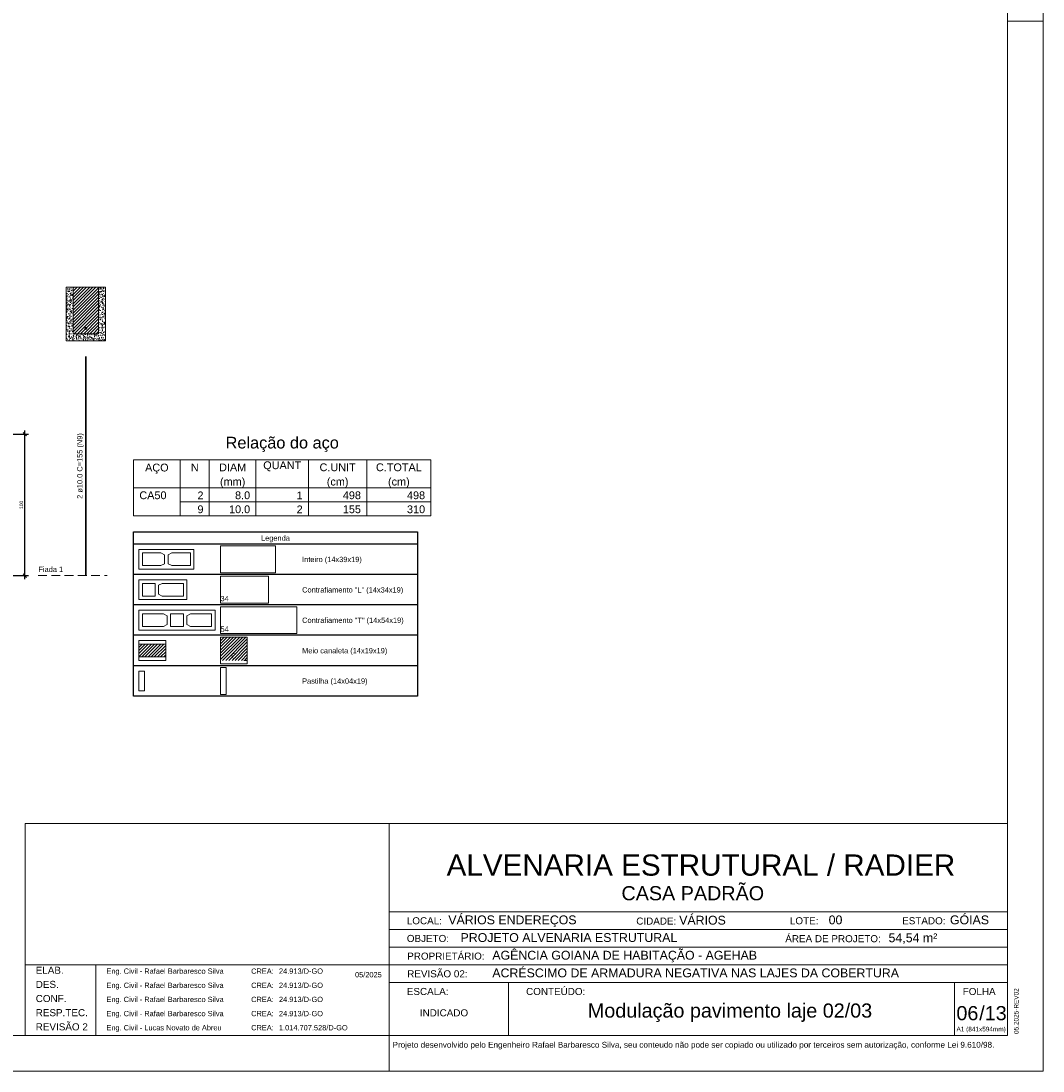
# Model space of a CAD drawing. Header units: millimetres. Extents: x 337 to 624, y -381 to -65.
# Tile 131 of 139: x 497 to 526, y -124 to -95. Entities that reach past the tile are written whole.
import ezdxf
from ezdxf.enums import TextEntityAlignment as Align

# ---------------------------------------------------------------- set-up
doc = ezdxf.new("R2010")
doc.units = ezdxf.units.MM
doc.header["$MEASUREMENT"] = 0
doc.linetypes.add('Dashed2', pattern=[0.375, 0.25, -0.125])
doc.linetypes.add('DOT', pattern=[6.35, 0, -6.35])
doc.layers.get('0').update_dxf_attribs({"lineweight": 5})
for name, color, linetype, lineweight in [('Armadura', 7, 'Continuous', 30), ('Armaduras em corte', 14, 'Continuous', 0), ('Cotas', 7, 'Continuous', 5), ('Descrição da armadura', 7, 'Continuous', 5), ('DI-Tabelas', 7, 'Continuous', 25), ('PA-Graute', 8, 'Continuous', 0), ('PA-Piso', 7, 'Continuous', 20), ('PE-Contrafiamento L', 1, 'Continuous', 13), ('PE-Contrafiamento T', 1, 'Continuous', 5), ('PE-Inteiro', 7, 'Continuous', 5), ('PE-Meio canaleta', 5, 'Continuous', 5), ('PE-Paredes', 1, 'Continuous', 5), ('PE-Pastilha', 3, 'Continuous', 5), ('PRANCHA 01', 7, 'Continuous', 20), ('Relação do aço', 7, 'Continuous', 0)]:
    doc.layers.add(name, color=color, linetype=linetype, lineweight=lineweight)
doc.layers.add('PDF_Text', color=7, linetype='Continuous')
doc.styles.add('Arial', font='arial.ttf')
doc.styles.add('PDF Arial', font='arial.ttf')
doc.dimstyles.new('UM_25.000000', dxfattribs={"dimtxt": 0.18, "dimasz": 0.1, "dimexe": 0.1, "dimexo": 0.2, "dimgap": 0, "dimtad": 1, "dimtih": 1, "dimtoh": 1, "dimdec": 1, "dimlfac": 25, "dimzin": 0, "dimdsep": 46, "dimtxsty": 'Standard', "dimcen": 0.09, "dimdle": 0.1, "dimadec": 1, "dimazin": 2, "dimtfac": 1, "dimtdec": 4, "dimtofl": 0, "dimtmove": 0, "dimatfit": 3, "dimfxl": 1, "dimtolj": 1, "dimarcsym": 0})
pattern_1 = [(45, (507.42507, -278.56047), (-0.044194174, 0.044194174), [])]

# ---------------------------------------------------------------- blocks, each defined once
blk = doc.blocks.new('Carimbo_Rafael_2022')
at = {"color": 0}
for p, q in [((524.018, -54.927), (551.818, -54.927)), ((524.018, -60.927), (551.818, -60.927))]:
    blk.add_line(p, q, dxfattribs=at)
for p, q in [((524.018, -54.927), (524.018, -60.927)), ((524.018, -54.927), (524.018, -60.927)), ((534.318, -54.927), (534.318, -60.927)), ((534.318, -54.927), (534.318, -60.927)), ((551.818, -54.927), (551.818, -60.927)), ((534.318, -57.427), (551.818, -57.427)), ((534.318, -57.927), (551.818, -57.927)), ((534.318, -58.427), (551.818, -58.427)), ((524.018, -58.927), (534.318, -58.927)), ((526.018, -58.927), (526.018, -60.927)), ((534.318, -58.927), (551.818, -58.927)), ((534.318, -59.427), (551.818, -59.427)), ((537.692, -59.427), (537.692, -60.927)), ((550.318, -59.427), (550.318, -60.927))]:
    blk.add_line(p, q)
at = {"color": 152, "true_color": 0x0063c7, "style": 'Arial'}
for s, height, p in [('ALVENARIA ESTRUTURAL / RADIER', 0.6, (535.944, -56.402)), ('CASA PADRÃO', 0.4, (540.891, -57.098)), ('VÁRIOS ENDEREÇOS', 0.25, (535.992, -57.777)), ('VÁRIOS', 0.25, (542.524, -57.786)), ('00', 0.25, (546.753, -57.777)), ('GÓIAS', 0.25, (550.185, -57.777)), ('PROJETO ALVENARIA ESTRUTURAL', 0.25, (536.338, -58.277)), ('54,54 m²', 0.25, (548.448, -58.284)), ('AGÊNCIA GOIANA DE HABITAÇÃO - AGEHAB', 0.25, (537.237, -58.777)), ('ACRÉSCIMO DE ARMADURA NEGATIVA NAS LAJES DA COBERTURA', 0.25, (537.237, -59.277)), ('INDICADO', 0.2, (535.187, -60.381)), ('/13', 0.4, (551.013, -60.49))]:
    blk.add_text(s, height=height, dxfattribs=at).set_placement(p)
at = {"style": 'Arial'}
for s, height, p in [('LOCAL:', 0.2, (534.818, -57.777)), ('CIDADE:', 0.2, (541.31, -57.786)), ('LOTE:', 0.2, (545.656, -57.777)), ('ESTADO:', 0.2, (548.833, -57.777)), ('OBJETO:', 0.2, (534.818, -58.277)), ('ÁREA DE PROJETO:', 0.2, (545.526, -58.284)), ('PROPRIETÁRIO:', 0.2, (534.829, -58.777)), ('ELAB.', 0.2, (524.318, -59.177)), ('Eng. Civil - Rafael Barbaresco Silva', 0.15, (526.318, -59.177)), ('CREA:', 0.15, (530.414, -59.177)), ('24.913/D-GO', 0.15, (531.2, -59.177)), ('REVISÃO 02:', 0.2, (534.829, -59.277)), ('DES.', 0.2, (524.318, -59.577)), ('05/2025', 0.15, (533.352, -59.277)), ('Eng. Civil - Rafael Barbaresco Silva', 0.15, (526.318, -59.577)), ('CREA:', 0.15, (530.414, -59.577)), ('24.913/D-GO', 0.15, (531.2, -59.577)), ('ESCALA:', 0.2, (534.818, -59.777)), ('CONTEÚDO:', 0.2, (538.192, -59.777)), (' FOLHA', 0.2, (550.468, -59.777)), ('CONF.', 0.2, (524.318, -59.977)), ('Eng. Civil - Rafael Barbaresco Silva', 0.15, (526.318, -59.977)), ('CREA:', 0.15, (530.414, -59.977)), ('24.913/D-GO', 0.15, (531.2, -59.977)), ('RESP.TEC.', 0.2, (524.318, -60.377)), ('Eng. Civil - Rafael Barbaresco Silva', 0.15, (526.318, -60.377)), ('CREA:', 0.15, (530.414, -60.377)), ('24.913/D-GO', 0.15, (531.2, -60.377)), ('REVISÃO 2', 0.2, (524.318, -60.777)), ('Eng. Civil - Lucas Novato de Abreu', 0.15, (526.318, -60.777)), ('CREA:', 0.15, (530.414, -60.777)), ('1.014.707.528/D-GO', 0.15, (531.2, -60.777))]:
    blk.add_text(s, height=height, dxfattribs=at).set_placement(p)
at = {"layer": 'PDF_Text', "insert": (552.128, -60.879), "char_height": 0.13, "attachment_point": 7, "rotation": 90, "line_spacing_factor": 0.76943, "style": 'PDF Arial'}
blk.add_mtext('05.2025-REV02', dxfattribs=at)
at = {"layer": 'PDF_Text', "insert": (550.371, -60.845), "char_height": 0.13, "attachment_point": 7, "line_spacing_factor": 0.76943, "style": 'PDF Arial'}
blk.add_mtext('A1 (841x594mm)', dxfattribs=at)
at = {"layer": 'PDF_Text', "insert": (534.414, -61.318), "char_height": 0.165, "attachment_point": 7, "style": 'PDF Arial'}
blk.add_mtext('Projeto desenvolvido pelo Engenheiro Rafael Barbaresco Silva, seu conteudo não pode ser copiado ou utilizado por terceiros sem autorização, conforme Lei 9.610/98.', dxfattribs=at)
blk = doc.blocks.new('_Oblique')
at = {"color": 0, "linetype": 'ByBlock', "lineweight": -2}
blk.add_line((-0.5, -0.5), (0.5, 0.5), dxfattribs=at)
blk = doc.blocks.new('*D289')
at = {"layer": 'Cotas', "color": 0, "lineweight": -2, "transparency": 16777216}
for p, q in [((495.78, -106.455), (497.045, -106.455)), ((496.945, -110.555), (496.945, -106.355)), ((495.78, -110.455), (497.045, -110.455))]:
    blk.add_line(p, q, dxfattribs=at)
at = {"layer": 'Defpoints', "color": 0, "transparency": 16777216}
for p in [(495.68, -106.455), (496.945, -106.455), (495.68, -110.455)]:
    blk.add_point(p, dxfattribs=at)
at = {"layer": 'Cotas', "color": 0, "lineweight": -2, "transparency": 16777216, "xscale": 0.1, "yscale": 0.1, "zscale": 0.1}
for p, rotation in [((496.945, -106.455), 90), ((496.945, -110.455), 270)]:
    blk.add_blockref('_Oblique', p, dxfattribs=dict(at, rotation=rotation))
at = {"layer": 'Cotas', "transparency": 16777216, "insert": (496.845, -108.455), "char_height": 0.1, "attachment_point": 5, "rotation": 90, "style": 'Arial'}
blk.add_mtext('\\A1;100', dxfattribs=at)

msp = doc.modelspace()

# ---------------------------------------------------------------- hatches: boundary and pattern name
at = {"layer": 'Armaduras em corte', "linetype": 'Continuous'}
msp.add_hatch(color=14, dxfattribs=at).paths.add_polyline_path([(498.7025, -103.4633), (498.7023, -103.4605), (498.702, -103.4578), (498.7014, -103.455), (498.7005, -103.4524), (498.6995, -103.4498), (498.6982, -103.4473), (498.6967, -103.445), (498.695, -103.4427), (498.6931, -103.4407), (498.691, -103.4388), (498.6888, -103.4371), (498.6865, -103.4356), (498.684, -103.4343), (498.6814, -103.4332), (498.6788, -103.4324), (498.676, -103.4318), (498.6733, -103.4314), (498.6705, -103.4313), (498.6677, -103.4314), (498.6649, -103.4318), (498.6622, -103.4324), (498.6595, -103.4332), (498.6569, -103.4343), (498.6545, -103.4356), (498.6521, -103.4371), (498.6499, -103.4388), (498.6478, -103.4407), (498.646, -103.4427), (498.6443, -103.445), (498.6428, -103.4473), (498.6415, -103.4498), (498.6404, -103.4524), (498.6396, -103.455), (498.639, -103.4578), (498.6386, -103.4605), (498.6385, -103.4633), (498.6386, -103.4661), (498.639, -103.4689), (498.6396, -103.4716), (498.6404, -103.4743), (498.6415, -103.4768), (498.6428, -103.4793), (498.6443, -103.4817), (498.646, -103.4839), (498.6478, -103.4859), (498.6499, -103.4878), (498.6521, -103.4895), (498.6545, -103.491), (498.6569, -103.4923), (498.6595, -103.4934), (498.6622, -103.4942), (498.6649, -103.4948), (498.6677, -103.4952), (498.6705, -103.4953), (498.6733, -103.4952), (498.676, -103.4948), (498.6788, -103.4942), (498.6814, -103.4934), (498.684, -103.4923), (498.6865, -103.491), (498.6888, -103.4895), (498.691, -103.4878), (498.6931, -103.4859), (498.695, -103.4839), (498.6967, -103.4817), (498.6982, -103.4793), (498.6995, -103.4768), (498.7005, -103.4743), (498.7014, -103.4716), (498.702, -103.4689), (498.7023, -103.4661)])
at = {"layer": 'PA-Graute', "linetype": 'Continuous'}
h = msp.add_hatch(dxfattribs=at)
h.set_pattern_fill('ANSI31', color=8, scale=0.5, style=0)
h.set_pattern_definition(pattern_1)
h.paths.add_polyline_path([(498.3105, -103.6153), (499.0305, -103.6153), (499.0305, -102.2953), (498.3105, -102.2953)])
h = msp.add_hatch(dxfattribs=at)
h.set_pattern_fill('ANSI31', color=8, scale=0.5, style=0)
h.set_pattern_definition(pattern_1)
h.paths.add_polyline_path([(502.4805, -112.1943), (503.2405, -112.1943), (503.2405, -112.8543), (502.4805, -112.8543)])
h = msp.add_hatch(dxfattribs=at)
h.set_pattern_fill('ANSI31', color=8, scale=0.5, style=0)
h.set_pattern_definition(pattern_1)
h.paths.add_polyline_path([(500.1705, -112.3943), (500.9305, -112.3943), (500.9305, -112.7543), (500.1705, -112.7543)])
at = {"layer": 'PE-Meio canaleta', "linetype": 'Continuous'}
h = msp.add_hatch(dxfattribs=at)
h.set_pattern_fill('AR-CONC', color=5, scale=0.02, style=0)
h.set_pattern_definition([(50, (507.42507, -278.56047), (0.14345204, -0.01255043), [0.015, -0.165]), (355, (507.42507, -278.56047), (-0.02775027, 0.15043843), [0.012, -0.132]), (100.4514, (507.43702, -278.56151), (0.11570188, 0.13788791), [0.01274804, -0.14022842]), (46.1842, (507.42507, -278.52047), (0.21344821, -0.0331038), [0.0225, -0.2475]), (96.6356, (507.44286, -278.52323), (0.18693254, 0.19482357), [0.01912206, -0.2103426]), (351.1842, (507.42507, -278.52047), (0.1869324, 0.19482372), [0.018, -0.198]), (21, (507.44507, -278.53047), (0.11938141, -0.08052378), [0.015, -0.165]), (326, (507.44507, -278.53047), (0.04866307, 0.14503001), [0.012, -0.132]), (71.4514, (507.45502, -278.53718), (0.16804453, 0.0645061), [0.01274804, -0.14022842]), (37.5, (507.42507, -278.56047), (0.002431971, 0.066578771), [0, -0.1304, 0, -0.134, 0, -0.1325]), (7.5, (507.42507, -278.56047), (0.052613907, 0.078882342), [0, -0.0764, 0, -0.1274, 0, -0.0505]), (327.5, (507.38047, -278.56047), (0.106764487, -0.004510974), [0, -0.05, 0, -0.156, 0, -0.207]), (317.5, (507.36047, -278.56047), (0.116637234, 0.020020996), [0, -0.065, 0, -0.1036, 0, -0.147])])
h.paths.add_polyline_path([(498.1105, -103.8153), (499.2305, -103.8153), (499.2305, -102.2953), (499.0305, -102.2953), (499.0305, -103.6153), (498.3105, -103.6153), (498.3105, -102.2953), (498.1105, -102.2953)])

# ---------------------------------------------------------------- linework, layer by layer
at = {"layer": 'Armadura'}
msp.add_line((498.6705, -110.4553), (498.6705, -104.2553), dxfattribs=at)
at = {"layer": 'Armaduras em corte'}
msp.add_circle((498.6705, -103.4633), 0.032, dxfattribs=at)
at = {"layer": 'DI-Tabelas'}
for p, q in [((500.0205, -109.5643), (500.0205, -109.2153)), ((500.0205, -109.2153), (508.0516, -109.2153)), ((508.0516, -109.2153), (508.0516, -109.5643)), ((508.0516, -109.5643), (500.0205, -109.5643)), ((500.0205, -110.4243), (500.0205, -109.5643)), ((508.0516, -109.5643), (508.0516, -110.4243)), ((502.3305, -110.4243), (500.0205, -110.4243)), ((500.0205, -111.2843), (500.0205, -110.4243)), ((504.6405, -110.4243), (502.3305, -110.4243)), ((508.0516, -110.4243), (504.6405, -110.4243)), ((508.0516, -110.4243), (508.0516, -111.2843)), ((502.3305, -111.2843), (500.0205, -111.2843)), ((500.0205, -112.1443), (500.0205, -111.2843)), ((504.6405, -111.2843), (502.3305, -111.2843)), ((508.0516, -111.2843), (504.6405, -111.2843)), ((508.0516, -111.2843), (508.0516, -112.1443)), ((502.3305, -112.1443), (500.0205, -112.1443)), ((500.0205, -113.0043), (500.0205, -112.1443)), ((504.6405, -112.1443), (502.3305, -112.1443)), ((508.0516, -112.1443), (504.6405, -112.1443)), ((508.0516, -112.1443), (508.0516, -113.0043)), ((502.3305, -113.0043), (500.0205, -113.0043)), ((500.0205, -113.8643), (500.0205, -113.0043)), ((504.6405, -113.0043), (502.3305, -113.0043)), ((508.0516, -113.0043), (504.6405, -113.0043)), ((508.0516, -113.0043), (508.0516, -113.8643)), ((502.3305, -113.8643), (500.0205, -113.8643)), ((504.6405, -113.8643), (502.3305, -113.8643)), ((508.0516, -113.8643), (504.6405, -113.8643))]:
    msp.add_line(p, q, dxfattribs=at)
at = {"layer": 'PA-Piso', "linetype": 'Dashed2'}
msp.add_line((497.3205, -110.4553), (499.2705, -110.4553), dxfattribs=at)
at = {"layer": 'PE-Contrafiamento L', "linetype": 'Continuous'}
for p, q in [((502.4805, -110.4743), (503.8405, -110.4743)), ((502.4805, -111.2343), (502.4805, -110.4743)), ((503.8405, -110.4743), (503.8405, -111.2343)), ((500.1705, -110.5743), (501.5305, -110.5743)), ((500.1705, -111.1343), (500.1705, -110.5743)), ((501.5305, -110.5743), (501.5305, -111.1343)), ((501.5305, -111.1343), (500.1705, -111.1343)), ((503.8405, -111.2343), (502.4805, -111.2343))]:
    msp.add_line(p, q, dxfattribs=at)
at = {"layer": 'PE-Contrafiamento L', "linetype": 'Continuous', "lineweight": 5}
for p, q in [((500.2705, -110.6743), (500.6305, -110.6743)), ((500.2705, -111.0343), (500.2705, -110.6743)), ((500.6305, -110.6743), (500.6305, -111.0343)), ((500.7305, -110.7303), (500.8345, -110.6743)), ((500.7305, -110.9783), (500.7305, -110.7303)), ((500.8345, -110.6743), (501.4305, -110.6743)), ((501.4305, -110.6743), (501.4305, -111.0343)), ((500.6305, -111.0343), (500.2705, -111.0343)), ((500.8345, -111.0343), (500.7305, -110.9783)), ((501.4305, -111.0343), (500.8345, -111.0343))]:
    msp.add_line(p, q, dxfattribs=at)
at = {"layer": 'PE-Contrafiamento T', "linetype": 'Continuous'}
for p, q in [((502.4805, -111.3343), (504.6405, -111.3343)), ((502.4805, -112.0943), (502.4805, -111.3343)), ((504.6405, -111.3343), (504.6405, -112.0943)), ((500.1705, -111.4343), (502.3305, -111.4343)), ((500.1705, -111.9943), (500.1705, -111.4343)), ((502.3305, -111.4343), (502.3305, -111.9943)), ((502.3305, -111.9943), (500.1705, -111.9943)), ((504.6405, -112.0943), (502.4805, -112.0943))]:
    msp.add_line(p, q, dxfattribs=at)
at = {"layer": 'PE-Contrafiamento T', "linetype": 'Continuous', "lineweight": 5}
for p, q in [((500.2705, -111.5343), (500.8665, -111.5343)), ((500.2705, -111.8943), (500.2705, -111.5343)), ((500.8665, -111.5343), (500.9705, -111.5903)), ((500.9705, -111.5903), (500.9705, -111.8383)), ((501.0705, -111.5343), (501.4305, -111.5343)), ((501.0705, -111.8943), (501.0705, -111.5343)), ((501.4305, -111.5343), (501.4305, -111.8943)), ((501.5305, -111.5903), (501.6345, -111.5343)), ((501.5305, -111.8383), (501.5305, -111.5903)), ((501.6345, -111.5343), (502.2305, -111.5343)), ((502.2305, -111.5343), (502.2305, -111.8943)), ((500.8665, -111.8943), (500.2705, -111.8943)), ((500.9705, -111.8383), (500.8665, -111.8943)), ((501.4305, -111.8943), (501.0705, -111.8943)), ((501.6345, -111.8943), (501.5305, -111.8383)), ((502.2305, -111.8943), (501.6345, -111.8943))]:
    msp.add_line(p, q, dxfattribs=at)
at = {"layer": 'PE-Inteiro', "linetype": 'Continuous'}
for p, q in [((500.1705, -109.7143), (501.7305, -109.7143)), ((500.1705, -110.2743), (500.1705, -109.7143)), ((501.7305, -109.7143), (501.7305, -110.2743)), ((502.4805, -109.6143), (504.0405, -109.6143)), ((502.4805, -110.3743), (502.4805, -109.6143)), ((504.0405, -109.6143), (504.0405, -110.3743)), ((501.7305, -110.2743), (500.1705, -110.2743)), ((504.0405, -110.3743), (502.4805, -110.3743))]:
    msp.add_line(p, q, dxfattribs=at)
at = {"layer": 'PE-Inteiro', "linetype": 'Continuous', "lineweight": 5}
for p, q in [((500.2705, -109.8143), (500.7965, -109.8143)), ((500.2705, -110.1743), (500.2705, -109.8143)), ((500.7965, -109.8143), (500.9005, -109.8703)), ((500.9005, -109.8703), (500.9005, -110.1183)), ((501.0005, -109.8703), (501.1045, -109.8143)), ((501.0005, -110.1183), (501.0005, -109.8703)), ((501.1045, -109.8143), (501.6305, -109.8143)), ((501.6305, -109.8143), (501.6305, -110.1743)), ((500.7965, -110.1743), (500.2705, -110.1743)), ((500.9005, -110.1183), (500.7965, -110.1743)), ((501.1045, -110.1743), (501.0005, -110.1183)), ((501.6305, -110.1743), (501.1045, -110.1743))]:
    msp.add_line(p, q, dxfattribs=at)
at = {"layer": 'PE-Meio canaleta', "linetype": 'Continuous'}
for p, q in [((498.3105, -102.2953), (498.1105, -102.2953)), ((498.1105, -102.2953), (498.1105, -103.8153)), ((498.3105, -103.6153), (498.3105, -102.2953)), ((499.2305, -102.2953), (499.0305, -102.2953)), ((499.0305, -102.2953), (499.0305, -103.6153)), ((499.2305, -103.8153), (499.2305, -102.2953)), ((499.0305, -103.6153), (498.3105, -103.6153)), ((498.1105, -103.8153), (499.2305, -103.8153)), ((502.4805, -112.1943), (503.2405, -112.1943)), ((502.4805, -112.9543), (502.4805, -112.1943)), ((503.2405, -112.1943), (503.2405, -112.9543)), ((500.1705, -112.2943), (500.9305, -112.2943)), ((500.1705, -112.8543), (500.1705, -112.2943)), ((500.9305, -112.2943), (500.9305, -112.8543)), ((500.9305, -112.8543), (500.1705, -112.8543)), ((503.2405, -112.9543), (502.4805, -112.9543))]:
    msp.add_line(p, q, dxfattribs=at)
at = {"layer": 'PE-Meio canaleta', "linetype": 'Continuous', "lineweight": 5}
for p, q in [((499.0305, -102.2953), (498.3105, -102.2953)), ((498.3105, -102.2953), (498.3105, -103.6153)), ((499.0305, -103.6153), (499.0305, -102.2953)), ((498.3105, -103.6153), (499.0305, -103.6153)), ((500.1705, -112.3943), (500.9305, -112.3943)), ((500.1705, -112.7543), (500.1705, -112.3943)), ((500.9305, -112.3943), (500.9305, -112.7543)), ((500.9305, -112.7543), (500.1705, -112.7543))]:
    msp.add_line(p, q, dxfattribs=at)
at = {"layer": 'PE-Meio canaleta', "color": 5, "linetype": 'DOT', "lineweight": 5}
for p, q in [((502.4805, -112.1943), (503.2405, -112.1943)), ((502.4805, -112.8543), (502.4805, -112.1943)), ((503.2405, -112.1943), (503.2405, -112.8543)), ((503.2405, -112.8543), (502.4805, -112.8543))]:
    msp.add_line(p, q, dxfattribs=at)
at = {"layer": 'PE-Meio canaleta'}
msp.add_lwpolyline([(498.1105, -103.8153), (499.2305, -103.8153), (499.2305, -102.2953), (499.0305, -102.2953), (499.0305, -103.6153), (498.3105, -103.6153), (498.3105, -102.2953), (498.1105, -102.2953)], close=True, dxfattribs=at)
at = {"layer": 'PE-Pastilha', "linetype": 'Continuous'}
for p, q in [((500.1705, -113.1543), (500.3305, -113.1543)), ((500.1705, -113.7143), (500.1705, -113.1543)), ((500.3305, -113.1543), (500.3305, -113.7143)), ((502.4805, -113.0543), (502.6405, -113.0543)), ((502.4805, -113.8143), (502.4805, -113.0543)), ((502.6405, -113.0543), (502.6405, -113.8143)), ((500.3305, -113.7143), (500.1705, -113.7143)), ((502.6405, -113.8143), (502.4805, -113.8143))]:
    msp.add_line(p, q, dxfattribs=at)
at = {"layer": 'PRANCHA 01'}
msp.add_line((524.753, -94.7682), (525.753, -94.7682), dxfattribs=at)
msp.add_line((524.753, -94.7682), (525.753, -94.7682), dxfattribs=at)
for points in [[(441.653, -124.4682), (525.753, -124.4682), (525.753, -65.0682), (441.653, -65.0682), (441.653, -124.4682)], [(507.253, -123.4682), (507.253, -124.4682)], [(507.253, -123.4682), (507.253, -124.4682)]]:
    msp.add_lwpolyline(points, dxfattribs=at)
msp.add_lwpolyline([(444.153, -123.4682), (524.753, -123.4682), (524.753, -66.0682), (444.153, -66.0682)], close=True, dxfattribs=at)
at = {"layer": 'Relação do aço'}
for p, q in [((500.0205, -107.1813), (508.4355, -107.1813)), ((500.0205, -107.1813), (500.0205, -107.9733)), ((501.3405, -107.1813), (501.3405, -107.9733)), ((502.1655, -107.1813), (502.1655, -107.9733)), ((503.4855, -107.1813), (503.4855, -107.9733)), ((504.9705, -107.1813), (504.9705, -107.9733)), ((506.6205, -107.1813), (506.6205, -107.9733)), ((508.4355, -107.1813), (508.4355, -107.9733)), ((500.0205, -107.9733), (508.4355, -107.9733)), ((500.0205, -107.9733), (508.4355, -107.9733)), ((500.0205, -107.9733), (500.0205, -108.7653)), ((501.3405, -107.9733), (501.3405, -108.7653)), ((502.1655, -107.9733), (502.1655, -108.7653)), ((503.4855, -107.9733), (503.4855, -108.7653)), ((504.9705, -107.9733), (504.9705, -108.7653)), ((506.6205, -107.9733), (506.6205, -108.7653)), ((508.4355, -107.9733), (508.4355, -108.7653)), ((501.3405, -108.3693), (508.4355, -108.3693)), ((500.0205, -108.7653), (508.4355, -108.7653))]:
    msp.add_line(p, q, dxfattribs=at)

# ---------------------------------------------------------------- block references
msp.add_blockref('Carimbo_Rafael_2022', (-27.0649, -62.5416))

# ---------------------------------------------------------------- texts
at = {"color": 152, "true_color": 0x0063c7, "style": 'Arial'}
msp.add_text('Modulação pavimento laje 02/03', height=0.4, dxfattribs=at).set_placement((516.8968, -122.9585), align=Align.CENTER)
msp.add_text('06', height=0.4, dxfattribs=at).set_placement((523.303, -123.0322))
at = {"layer": 'Descrição da armadura', "insert": (498.6205, -107.3553), "char_height": 0.15, "width": 3.714787, "attachment_point": 8, "rotation": 90.00021, "line_spacing_factor": 0.9, "style": 'Arial'}
msp.add_mtext('2 ø10.0 C=155 (N9)', dxfattribs=at)
at = {"layer": 'DI-Tabelas', "char_height": 0.15, "line_spacing_factor": 0.6, "style": 'Arial'}
for s, insert, width, attachment_point in [('Legenda', (504.036, -109.5143), 1.631021, 8), ('Inteiro (14x39x19)', (504.7905, -110.1188), 3.377058, 7), ('Contrafiamento "L" (14x34x19)', (504.7905, -110.9788), 5.724466, 7), ('Contrafiamento "T" (14x54x19)', (504.7905, -111.8388), 5.747561, 7), ('Meio canaleta (14x19x19)', (504.7905, -112.6988), 4.821494, 7), ('Pastilha (14x04x19)', (504.7905, -113.5588), 3.703582, 7)]:
    msp.add_mtext(s, dxfattribs=dict(at, insert=insert, width=width, attachment_point=attachment_point))
at = {"layer": 'PE-Contrafiamento L', "insert": (502.4809, -111.1848), "char_height": 0.15, "width": 0.466006, "attachment_point": 7, "line_spacing_factor": 0.6, "style": 'Arial'}
msp.add_mtext('34', dxfattribs=at)
at = {"layer": 'PE-Contrafiamento T', "insert": (502.4809, -112.0448), "char_height": 0.15, "width": 0.466006, "attachment_point": 7, "line_spacing_factor": 0.6, "style": 'Arial'}
msp.add_mtext('54', dxfattribs=at)
at = {"layer": 'PE-Meio canaleta', "insert": (502.8605, -112.8048), "char_height": 0.15, "width": 0.302744, "attachment_point": 8, "line_spacing_factor": 0.6, "style": 'Arial'}
msp.add_mtext('C', dxfattribs=at)
at = {"layer": 'PE-Paredes', "insert": (497.3305, -110.3558), "char_height": 0.15, "width": 1.437561, "attachment_point": 7, "line_spacing_factor": 0.9, "style": 'Arial'}
msp.add_mtext('Fiada 1', dxfattribs=at)
at = {"layer": 'Relação do aço', "line_spacing_factor": 0.9, "style": 'Arial'}
for s, insert, char_height, width, attachment_point in [('Relação do aço', (504.228, -106.9613), 0.33, 6.406326, 8), ('N', (501.753, -107.5047), 0.22, 0.444024, 8), ('DIAM', (502.8255, -107.5047), 0.22, 1.536982, 8), ('QUANT', (504.228, -107.5047), 0.22, 2.152043, 8), ('C.UNIT', (505.7955, -107.5047), 0.22, 2.049085, 8), ('C.TOTAL', (507.528, -107.5047), 0.22, 2.596067, 8), ('AÇO', (500.6805, -107.5773), 0.22, 1.332409, 8), ('(mm)', (502.8255, -107.9733), 0.22, 1.433354, 8), ('(cm)', (505.7955, -107.9733), 0.22, 1.22878, 8), ('(cm)', (507.528, -107.9733), 0.22, 1.22878, 8), ('CA50', (500.1855, -108.2967), 0.22, 1.537652, 7), ('2', (502.0005, -108.2967), 0.22, 0.341738, 9), ('8.0', (503.3205, -108.2967), 0.22, 0.854177, 9), ('1', (504.8055, -108.2967), 0.22, 0.341738, 9), ('498', (506.4555, -108.2967), 0.22, 1.025213, 9), ('498', (508.2705, -108.2967), 0.22, 1.025213, 9), ('9', (502.0005, -108.6927), 0.22, 0.341738, 9), ('10.0', (503.3205, -108.6927), 0.22, 1.195915, 9), ('2', (504.8055, -108.6927), 0.22, 0.341738, 9), ('155', (506.4555, -108.6927), 0.22, 1.025213, 9), ('310', (508.2705, -108.6927), 0.22, 1.025213, 9)]:
    msp.add_mtext(s, dxfattribs=dict(at, insert=insert, char_height=char_height, width=width, attachment_point=attachment_point))

# ---------------------------------------------------------------- dimensions: what is measured, and where the dimension line sits
at = {"layer": 'Cotas'}
dim = msp.add_linear_dim(base=(496.9455, -106.4553), p1=(495.6805, -110.4553), p2=(495.6805, -106.4553), angle=90, dimstyle='UM_25.000000', override={"dimtxt": 0.1, "dimasz": 0.1, "dimexe": 0.1, "dimexo": 0.1, "dimtad": 1, "dimtih": 0, "dimtoh": 0, "dimdec": 1, "dimlfac": 25, "dimzin": 8, "dimtxsty": 'Arial', "dimblk": 'Oblique', "dimblk1": 'Oblique', "dimblk2": 'Oblique', "dimsah": 1, "dimdle": 0.1, "dimse1": 0, "dimse2": 0, "dimclrt": 256, "dimadec": 1, "dimazin": 3, "dimtmove": 2, "dimldrblk": 'Oblique'}, dxfattribs=at)
dim.commit()
dim.dimension.update_dxf_attribs({"geometry": '*D289', "text_midpoint": (496.8455, -108.4553), "dimtype": 160, "text_rotation": 90})

doc.saveas('drawing.dxf')
